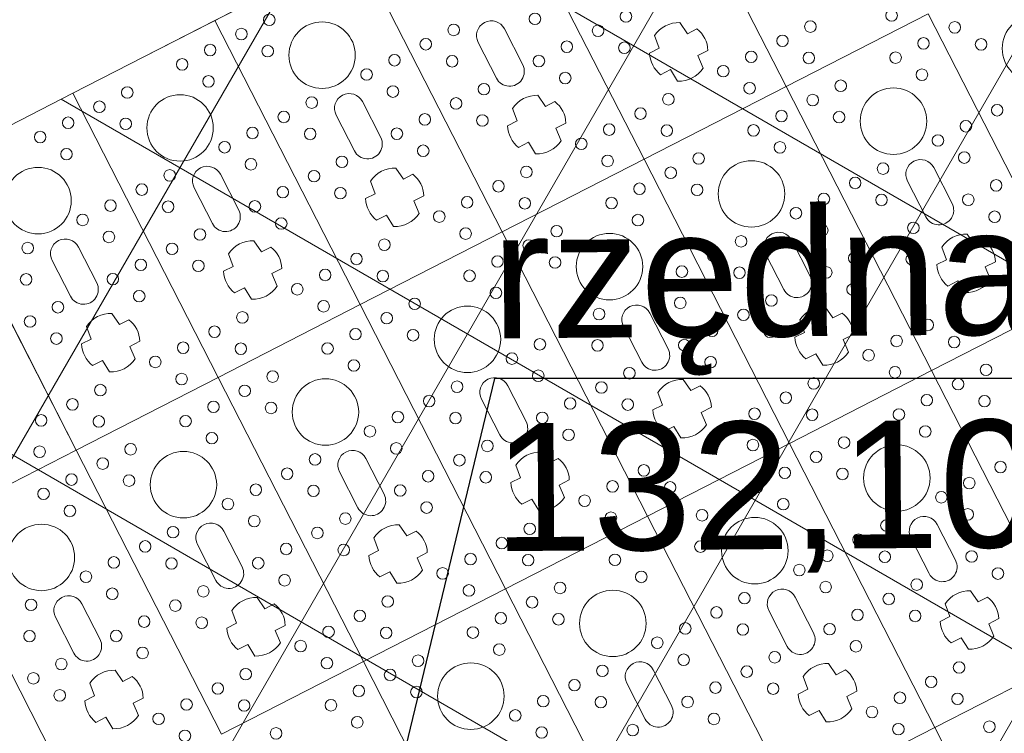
# Model space of a CAD drawing. Header units: metres. Extents: x 7472034 to 8440138, y 5890133 to 5961460.
# Tile 56 of 103: x 8439528.04 to 8439531.74, y 5890376.24 to 5890378.92. Entities that reach past the tile are written whole.
import ezdxf
from ezdxf import colors
from ezdxf.entities.mleader import LeaderData, LeaderLine
from ezdxf.math import Vec2, Vec3

# ---------------------------------------------------------------- set-up
doc = ezdxf.new("R2010")
doc.units = ezdxf.units.M
doc.header["$MEASUREMENT"] = 0
for name, pattern in [('$0$L218_500', [1, 0.5, -0.5]), ('ACAD_ISO03W100', [30, 12, -18]), ('CENTER', [2, 1.25, -0.25, 0.25, -0.25])]:
    doc.linetypes.add(name, pattern=pattern)
doc.layers.get('0').update_dxf_attribs({"linetype": 'CONTINUOUS', "lineweight": 5})
for name, color, linetype, lineweight in [('### rzędne', 172, 'CONTINUOUS', 5), ('___DR.warstwice', 7, 'CONTINUOUS', 5), ('_IS.BLOK.KD.doziemne', 7, 'CONTINUOUS', 5), ('_IS.TCH.V.skrzynki.0', 101, 'CONTINUOUS', 20), ('_IS.TCH.V.skrzynki.1', 97, 'CONTINUOUS', 20), ('_IS.TCH.V.skrzynki.2', 93, 'CONTINUOUS', 20)]:
    doc.layers.add(name, color=color, linetype=linetype, lineweight=lineweight)
doc.layers.add('_IS.A.śmieci', color=21, linetype='CONTINUOUS', lineweight=30, plot=False)
doc.styles.add('ARIAL', font='arial.ttf')
doc.styles.add('RS', font='Romans.shx', dxfattribs={"width": 0.7})

# ---------------------------------------------------------------- blocks, each defined once
blk = doc.blocks.new('*U25')
at = {"lineweight": 5}
for p, q in [((1200, 16199.40002381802), (1200, 15599.39999997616)), ((2400.000047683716, 16199.40002381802), (1200, 16199.40002381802)), ((1200, 16199.39999997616), (2400.000047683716, 16199.39999997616)), ((1200.000047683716, 15599.39999997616), (1200.000047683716, 16199.40002381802)), ((2400, 16199.40002381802), (2400, 15599.39999997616)), ((2400.000047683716, 15599.39999997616), (2400.000047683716, 16199.40002381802)), ((2054.200035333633, 15999.41180765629), (2054.200035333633, 15959.27779868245)), ((2145.251703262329, 15957.3414337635), (2145.251703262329, 15999.66109861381)), ((1875.600023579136, 15954.90001261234), (1724.400023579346, 15954.90001189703)), ((2054.200035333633, 15959.27779868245), (2003.997000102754, 15953.0974925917)), ((2195.871898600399, 15953.33129808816), (2145.251703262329, 15957.3414337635)), ((1724.400023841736, 15843.90001189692), (1875.600023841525, 15843.90001189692)), ((2003.997000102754, 15845.70253120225), (2054.200035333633, 15839.52222511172)), ((2054.200035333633, 15839.52222511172), (2054.200035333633, 15799.38821613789)), ((2145.251703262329, 15841.45859003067), (2195.871898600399, 15845.46872570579)), ((2145.251703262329, 15799.13892518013), (2145.251703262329, 15841.45859003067)), ((1200.000047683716, 15599.40002381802), (0, 15599.40002381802)), ((0, 15599.39999997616), (1200.000047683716, 15599.39999997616)), ((1200, 15599.40002381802), (1200, 14999.39999997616)), ((2400.000047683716, 15599.40002381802), (1200, 15599.40002381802)), ((1200, 15599.39999997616), (2400.000047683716, 15599.39999997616)), ((1200.000047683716, 14999.39999997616), (1200.000047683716, 15599.40002381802)), ((2400, 15599.40002381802), (2400, 14999.39999997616)), ((3600.000047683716, 15599.40002381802), (2400, 15599.40002381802)), ((2400, 15599.39999997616), (3600.000047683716, 15599.39999997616)), ((2400.000047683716, 14999.39999997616), (2400.000047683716, 15599.40002381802)), ((3600, 15599.40002381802), (3600, 14999.39999997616)), ((3600.000047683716, 14999.39999997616), (3600.000047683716, 15599.40002381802)), ((854.2000353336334, 15399.41180765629), (854.2000353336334, 15359.27779868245)), ((945.2517032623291, 15357.3414337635), (945.2517032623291, 15399.66109861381)), ((2054.200035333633, 15399.41180765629), (2054.200035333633, 15359.27779868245)), ((2145.251703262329, 15357.3414337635), (2145.251703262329, 15399.66109861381)), ((3254.200035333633, 15399.41180765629), (3254.200035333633, 15359.27779868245)), ((3345.251703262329, 15357.3414337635), (3345.251703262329, 15399.66109861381)), ((854.2000353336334, 15359.27779868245), (803.9970001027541, 15353.0974925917)), ((995.8718986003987, 15353.33129808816), (945.2517032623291, 15357.3414337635)), ((1875.600023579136, 15354.90001261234), (1724.400023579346, 15354.90001189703)), ((2054.200035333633, 15359.27779868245), (2003.997000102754, 15353.0974925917)), ((2195.871898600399, 15353.33129808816), (2145.251703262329, 15357.3414337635)), ((3075.600023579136, 15354.90001261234), (2924.400023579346, 15354.90001189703)), ((3254.200035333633, 15359.27779868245), (3203.997000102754, 15353.0974925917)), ((3395.871898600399, 15353.33129808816), (3345.251703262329, 15357.3414337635)), ((803.9970001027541, 15245.70253120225), (854.2000353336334, 15239.52222511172)), ((854.2000353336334, 15239.52222511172), (854.2000353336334, 15199.38821613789)), ((945.2517032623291, 15241.45859003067), (995.8718986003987, 15245.46872570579)), ((945.2517032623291, 15199.13892518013), (945.2517032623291, 15241.45859003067)), ((1724.400023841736, 15243.90001189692), (1875.600023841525, 15243.90001189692)), ((2003.997000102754, 15245.70253120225), (2054.200035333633, 15239.52222511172)), ((2054.200035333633, 15239.52222511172), (2054.200035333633, 15199.38821613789)), ((2145.251703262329, 15241.45859003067), (2195.871898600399, 15245.46872570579)), ((2145.251703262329, 15199.13892518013), (2145.251703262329, 15241.45859003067)), ((2924.400023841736, 15243.90001189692), (3075.600023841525, 15243.90001189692)), ((3203.997000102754, 15245.70253120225), (3254.200035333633, 15239.52222511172)), ((3254.200035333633, 15239.52222511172), (3254.200035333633, 15199.38821613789)), ((3345.251703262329, 15241.45859003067), (3395.871898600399, 15245.46872570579)), ((3345.251703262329, 15199.13892518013), (3345.251703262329, 15241.45859003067)), ((1200.000047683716, 14999.40002381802), (0, 14999.40002381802)), ((0, 14999.39999997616), (1200.000047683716, 14999.39999997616)), ((1200, 14999.40002381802), (1200, 14399.39999997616)), ((2400.000047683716, 14999.40002381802), (1200, 14999.40002381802)), ((1200, 14999.39999997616), (2400.000047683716, 14999.39999997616)), ((1200.000047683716, 14399.39999997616), (1200.000047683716, 14999.40002381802)), ((2400, 14999.40002381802), (2400, 14399.39999997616)), ((3600.000047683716, 14999.40002381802), (2400, 14999.40002381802)), ((2400, 14999.39999997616), (3600.000047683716, 14999.39999997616)), ((2400.000047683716, 14399.39999997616), (2400.000047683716, 14999.40002381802)), ((3600, 14999.40002381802), (3600, 14399.39999997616)), ((4800.000047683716, 14999.40002381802), (3600, 14999.40002381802)), ((3600, 14999.39999997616), (4800.000047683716, 14999.39999997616)), ((3600.000047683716, 14399.39999997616), (3600.000047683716, 14999.40002381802)), ((854.2000353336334, 14799.41180765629), (854.2000353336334, 14759.27779868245)), ((945.2517032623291, 14757.3414337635), (945.2517032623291, 14799.66109861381)), ((2054.200035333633, 14799.41180765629), (2054.200035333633, 14759.27779868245)), ((2145.251703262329, 14757.3414337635), (2145.251703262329, 14799.66109861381)), ((3254.200035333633, 14799.41180765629), (3254.200035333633, 14759.27779868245)), ((3345.251703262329, 14757.3414337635), (3345.251703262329, 14799.66109861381)), ((675.6000235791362, 14754.90001261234), (524.4000235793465, 14754.90001189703)), ((854.2000353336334, 14759.27779868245), (803.9970001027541, 14753.0974925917)), ((995.8718986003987, 14753.33129808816), (945.2517032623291, 14757.3414337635)), ((1875.600023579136, 14754.90001261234), (1724.400023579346, 14754.90001189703)), ((2054.200035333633, 14759.27779868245), (2003.997000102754, 14753.0974925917)), ((2195.871898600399, 14753.33129808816), (2145.251703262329, 14757.3414337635)), ((3075.600023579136, 14754.90001261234), (2924.400023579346, 14754.90001189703)), ((3254.200035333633, 14759.27779868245), (3203.997000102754, 14753.0974925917)), ((3395.871898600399, 14753.33129808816), (3345.251703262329, 14757.3414337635)), ((524.4000238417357, 14643.90001189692), (675.6000238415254, 14643.90001189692)), ((803.9970001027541, 14645.70253120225), (854.2000353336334, 14639.52222511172)), ((854.2000353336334, 14639.52222511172), (854.2000353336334, 14599.38821613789)), ((945.2517032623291, 14641.45859003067), (995.8718986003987, 14645.46872570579)), ((945.2517032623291, 14599.13892518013), (945.2517032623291, 14641.45859003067)), ((1724.400023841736, 14643.90001189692), (1875.600023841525, 14643.90001189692)), ((2003.997000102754, 14645.70253120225), (2054.200035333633, 14639.52222511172)), ((2054.200035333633, 14639.52222511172), (2054.200035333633, 14599.38821613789)), ((2145.251703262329, 14641.45859003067), (2195.871898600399, 14645.46872570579)), ((2145.251703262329, 14599.13892518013), (2145.251703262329, 14641.45859003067)), ((2924.400023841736, 14643.90001189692), (3075.600023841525, 14643.90001189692)), ((3203.997000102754, 14645.70253120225), (3254.200035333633, 14639.52222511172)), ((3254.200035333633, 14639.52222511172), (3254.200035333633, 14599.38821613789)), ((3345.251703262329, 14641.45859003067), (3395.871898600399, 14645.46872570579)), ((3345.251703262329, 14599.13892518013), (3345.251703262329, 14641.45859003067)), ((0, 14399.40002381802), (0, 13799.39999997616)), ((1200.000047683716, 14399.40002381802), (0, 14399.40002381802)), ((0, 14399.39999997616), (1200.000047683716, 14399.39999997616)), ((1200, 14399.40002381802), (1200, 13799.39999997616)), ((2400.000047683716, 14399.40002381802), (1200, 14399.40002381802)), ((1200, 14399.39999997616), (2400.000047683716, 14399.39999997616)), ((1200.000047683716, 13799.39999997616), (1200.000047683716, 14399.40002381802)), ((2400, 14399.40002381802), (2400, 13799.39999997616)), ((3600.000047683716, 14399.40002381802), (2400, 14399.40002381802)), ((2400, 14399.39999997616), (3600.000047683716, 14399.39999997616)), ((2400.000047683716, 13799.39999997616), (2400.000047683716, 14399.40002381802)), ((854.2000353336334, 14199.41180765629), (854.2000353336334, 14159.27779868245)), ((945.2517032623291, 14157.3414337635), (945.2517032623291, 14199.66109861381)), ((2054.200035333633, 14199.41180765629), (2054.200035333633, 14159.27779868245)), ((2145.251703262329, 14157.3414337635), (2145.251703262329, 14199.66109861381)), ((675.6000235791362, 14154.90001261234), (524.4000235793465, 14154.90001189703)), ((854.2000353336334, 14159.27779868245), (803.9970001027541, 14153.0974925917)), ((995.8718986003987, 14153.33129808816), (945.2517032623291, 14157.3414337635)), ((1875.600023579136, 14154.90001261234), (1724.400023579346, 14154.90001189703)), ((2054.200035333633, 14159.27779868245), (2003.997000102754, 14153.0974925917)), ((2195.871898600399, 14153.33129808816), (2145.251703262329, 14157.3414337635)), ((3075.600023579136, 14154.90001261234), (2924.400023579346, 14154.90001189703)), ((524.4000238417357, 14043.90001189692), (675.6000238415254, 14043.90001189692)), ((803.9970001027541, 14045.70253120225), (854.2000353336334, 14039.52222511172)), ((854.2000353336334, 14039.52222511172), (854.2000353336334, 13999.38821613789)), ((945.2517032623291, 14041.45859003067), (995.8718986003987, 14045.46872570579)), ((945.2517032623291, 13999.13892518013), (945.2517032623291, 14041.45859003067)), ((1724.400023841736, 14043.90001189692), (1875.600023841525, 14043.90001189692)), ((2003.997000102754, 14045.70253120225), (2054.200035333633, 14039.52222511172)), ((2054.200035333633, 14039.52222511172), (2054.200035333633, 13999.38821613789)), ((2145.251703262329, 14041.45859003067), (2195.871898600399, 14045.46872570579)), ((2145.251703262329, 13999.13892518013), (2145.251703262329, 14041.45859003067)), ((2924.400023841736, 14043.90001189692), (3075.600023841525, 14043.90001189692)), ((0, 13799.40002381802), (0, 13199.39999997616)), ((1200.000047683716, 13799.40002381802), (0, 13799.40002381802)), ((0, 13799.39999997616), (1200.000047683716, 13799.39999997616)), ((1200, 13799.40002381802), (1200, 13199.39999997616)), ((2400.000047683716, 13799.40002381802), (1200, 13799.40002381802)), ((1200, 13799.39999997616), (2400.000047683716, 13799.39999997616)), ((1200.000047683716, 13199.39999997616), (1200.000047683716, 13799.40002381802)), ((2400, 13799.40002381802), (2400, 13199.39999997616)), ((3600.000047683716, 13799.40002381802), (2400, 13799.40002381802)), ((2400, 13799.39999997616), (3600.000047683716, 13799.39999997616)), ((2400.000047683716, 13199.39999997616), (2400.000047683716, 13799.40002381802)), ((854.2000353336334, 13599.41180765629), (854.2000353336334, 13559.27779868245)), ((945.2517032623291, 13557.3414337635), (945.2517032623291, 13599.66109861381)), ((2054.200035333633, 13599.41180765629), (2054.200035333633, 13559.27779868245)), ((2145.251703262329, 13557.3414337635), (2145.251703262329, 13599.66109861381)), ((675.6000235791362, 13554.90001261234), (524.4000235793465, 13554.90001189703)), ((854.2000353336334, 13559.27779868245), (803.9970001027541, 13553.0974925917)), ((995.8718986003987, 13553.33129808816), (945.2517032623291, 13557.3414337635)), ((1875.600023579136, 13554.90001261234), (1724.400023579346, 13554.90001189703)), ((2054.200035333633, 13559.27779868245), (2003.997000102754, 13553.0974925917)), ((2195.871898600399, 13553.33129808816), (2145.251703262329, 13557.3414337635)), ((524.4000238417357, 13443.90001189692), (675.6000238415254, 13443.90001189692)), ((803.9970001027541, 13445.70253120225), (854.2000353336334, 13439.52222511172)), ((945.2517032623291, 13441.45859003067), (995.8718986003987, 13445.46872570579)), ((1724.400023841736, 13443.90001189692), (1875.600023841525, 13443.90001189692)), ((2003.997000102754, 13445.70253120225), (2054.200035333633, 13439.52222511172)), ((2145.251703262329, 13441.45859003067), (2195.871898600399, 13445.46872570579)), ((854.2000353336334, 13439.52222511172), (854.2000353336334, 13399.38821613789)), ((945.2517032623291, 13399.13892518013), (945.2517032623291, 13441.45859003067)), ((2054.200035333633, 13439.52222511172), (2054.200035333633, 13399.38821613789)), ((2145.251703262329, 13399.13892518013), (2145.251703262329, 13441.45859003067)), ((0, 13199.40002381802), (0, 12599.39999997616)), ((1200.000047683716, 13199.40002381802), (0, 13199.40002381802)), ((0, 13199.39999997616), (1200.000047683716, 13199.39999997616)), ((1200, 13199.40002381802), (1200, 12599.39999997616)), ((2400.000047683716, 13199.40002381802), (1200, 13199.40002381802)), ((1200, 13199.39999997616), (2400.000047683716, 13199.39999997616)), ((1200.000047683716, 12599.39999997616), (1200.000047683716, 13199.40002381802)), ((2400, 13199.40002381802), (2400, 12599.39999997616)), ((3600.000047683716, 13199.40002381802), (2400, 13199.40002381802)), ((2400, 13199.39999997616), (3600.000047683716, 13199.39999997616)), ((2400.000047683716, 12599.39999997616), (2400.000047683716, 13199.40002381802)), ((854.2000353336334, 12999.41180765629), (854.2000353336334, 12959.27779868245)), ((945.2517032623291, 12957.3414337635), (945.2517032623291, 12999.66109861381)), ((2054.200035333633, 12999.41180765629), (2054.200035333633, 12959.27779868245)), ((2145.251703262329, 12957.3414337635), (2145.251703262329, 12999.66109861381)), ((675.6000235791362, 12954.90001261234), (524.4000235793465, 12954.90001189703)), ((854.2000353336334, 12959.27779868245), (803.9970001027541, 12953.0974925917)), ((995.8718986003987, 12953.33129808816), (945.2517032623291, 12957.3414337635)), ((1875.600023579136, 12954.90001261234), (1724.400023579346, 12954.90001189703)), ((2054.200035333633, 12959.27779868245), (2003.997000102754, 12953.0974925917)), ((2195.871898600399, 12953.33129808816), (2145.251703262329, 12957.3414337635)), ((524.4000238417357, 12843.90001189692), (675.6000238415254, 12843.90001189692)), ((803.9970001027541, 12845.70253120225), (854.2000353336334, 12839.52222511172)), ((854.2000353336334, 12839.52222511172), (854.2000353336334, 12799.38821613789)), ((945.2517032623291, 12841.45859003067), (995.8718986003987, 12845.46872570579)), ((945.2517032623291, 12799.13892518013), (945.2517032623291, 12841.45859003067)), ((1724.400023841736, 12843.90001189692), (1875.600023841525, 12843.90001189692)), ((2003.997000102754, 12845.70253120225), (2054.200035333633, 12839.52222511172)), ((2054.200035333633, 12839.52222511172), (2054.200035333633, 12799.38821613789)), ((2145.251703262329, 12841.45859003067), (2195.871898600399, 12845.46872570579)), ((2145.251703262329, 12799.13892518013), (2145.251703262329, 12841.45859003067)), ((1200.000047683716, 12599.40002381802), (0, 12599.40002381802)), ((0, 12599.39999997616), (1200.000047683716, 12599.39999997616)), ((1200, 12599.40002381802), (1200, 11999.39999997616)), ((2400.000047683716, 12599.40002381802), (1200, 12599.40002381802)), ((1200, 12599.39999997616), (2400.000047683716, 12599.39999997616)), ((1200.000047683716, 11999.39999997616), (1200.000047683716, 12599.40002381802)), ((2054.200035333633, 12399.41180765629), (2054.200035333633, 12359.27779868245)), ((2145.251703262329, 12357.3414337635), (2145.251703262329, 12399.66109861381)), ((1875.600023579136, 12354.90001261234), (1724.400023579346, 12354.90001189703)), ((2054.200035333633, 12359.27779868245), (2003.997000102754, 12353.0974925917)), ((2195.871898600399, 12353.33129808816), (2145.251703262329, 12357.3414337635)), ((1724.400023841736, 12243.90001189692), (1875.600023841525, 12243.90001189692)), ((2003.997000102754, 12245.70253120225), (2054.200035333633, 12239.52222511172)), ((2054.200035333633, 12239.52222511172), (2054.200035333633, 12199.38821613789)), ((2145.251703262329, 12241.45859003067), (2195.871898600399, 12245.46872570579)), ((2145.251703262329, 12199.13892518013), (2145.251703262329, 12241.45859003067)), ((2400.000047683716, 11999.40002381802), (1200, 11999.40002381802)), ((1200, 11999.39999997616), (2400.000047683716, 11999.39999997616))]:
    blk.add_line(p, q, dxfattribs=at)
for centre, radius in [((1500.000023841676, 16499.40001189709), 125), ((1393.127355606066, 16324.40001189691), 21.73927789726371), ((1290.936357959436, 16265.40001189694), 21.73927789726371), ((1640.936357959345, 16265.40001189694), 21.73927789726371), ((1290.936357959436, 16133.40001189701), 21.7392778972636), ((1640.936357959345, 16133.40001189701), 21.7392778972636), ((1890.936357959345, 16133.40001189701), 21.73927789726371), ((1143.127355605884, 16074.40001189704), 21.7392778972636), ((1393.127355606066, 16074.40001189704), 21.73927789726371), ((1743.127355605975, 16074.40001189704), 21.7392778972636), ((1993.127355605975, 16074.40001189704), 21.7392778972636), ((1290.936357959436, 16015.40001189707), 21.73927789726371), ((1640.936357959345, 16015.40001189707), 21.73927789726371), ((1890.936357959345, 16015.40001189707), 21.7392778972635), ((1500.000023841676, 15899.40001189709), 125), ((1040.936357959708, 15783.4000118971), 21.7392778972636), ((1290.936357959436, 15783.4000118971), 21.73927789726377), ((1640.936357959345, 15783.4000118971), 21.73927789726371), ((1890.936357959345, 15783.4000118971), 21.73927789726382), ((2240.936357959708, 15783.4000118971), 21.7392778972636), ((2490.936357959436, 15783.4000118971), 21.73927789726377), ((1143.127355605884, 15724.40001189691), 21.7392778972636), ((1393.127355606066, 15724.40001189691), 21.73927789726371), ((1743.127355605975, 15724.40001189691), 21.7392778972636), ((1993.127355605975, 15724.40001189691), 21.7392778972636), ((2343.127355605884, 15724.40001189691), 21.7392778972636), ((2593.127355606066, 15724.40001189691), 21.73927789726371), ((1040.936357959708, 15665.40001189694), 21.7392778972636), ((1290.936357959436, 15665.40001189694), 21.73927789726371), ((1640.936357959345, 15665.40001189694), 21.73927789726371), ((1890.936357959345, 15665.40001189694), 21.73927789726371), ((2240.936357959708, 15665.40001189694), 21.7392778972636), ((2490.936357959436, 15665.40001189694), 21.73927789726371), ((2840.936357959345, 15665.40001189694), 21.73927789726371), ((1040.936357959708, 15533.40001189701), 21.7392778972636), ((1290.936357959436, 15533.40001189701), 21.7392778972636), ((1640.936357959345, 15533.40001189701), 21.7392778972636), ((1890.936357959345, 15533.40001189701), 21.73927789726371), ((2240.936357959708, 15533.40001189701), 21.7392778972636), ((2490.936357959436, 15533.40001189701), 21.7392778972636), ((2840.936357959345, 15533.40001189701), 21.7392778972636), ((3090.936357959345, 15533.40001189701), 21.73927789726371), ((1143.127355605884, 15474.40001189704), 21.7392778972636), ((1393.127355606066, 15474.40001189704), 21.73927789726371), ((1743.127355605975, 15474.40001189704), 21.7392778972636), ((1993.127355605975, 15474.40001189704), 21.7392778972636), ((2343.127355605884, 15474.40001189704), 21.7392778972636), ((2593.127355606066, 15474.40001189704), 21.73927789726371), ((2943.127355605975, 15474.40001189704), 21.7392778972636), ((3193.127355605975, 15474.40001189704), 21.7392778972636), ((1040.936357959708, 15415.40001189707), 21.7392778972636), ((1290.936357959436, 15415.40001189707), 21.73927789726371), ((1500.000023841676, 15299.40001189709), 125), ((1640.936357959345, 15415.40001189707), 21.73927789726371), ((1890.936357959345, 15415.40001189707), 21.7392778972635), ((2240.936357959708, 15415.40001189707), 21.7392778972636), ((2490.936357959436, 15415.40001189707), 21.73927789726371), ((2700.000023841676, 15299.40001189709), 125), ((2840.936357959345, 15415.40001189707), 21.73927789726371), ((3090.936357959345, 15415.40001189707), 21.7392778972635), ((690.9363579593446, 15183.4000118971), 21.73927789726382), ((1040.936357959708, 15183.4000118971), 21.7392778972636), ((1290.936357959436, 15183.4000118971), 21.73927789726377), ((1640.936357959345, 15183.4000118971), 21.73927789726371), ((1890.936357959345, 15183.4000118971), 21.73927789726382), ((2240.936357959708, 15183.4000118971), 21.7392778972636), ((2490.936357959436, 15183.4000118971), 21.73927789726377), ((2840.936357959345, 15183.4000118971), 21.73927789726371), ((3090.936357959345, 15183.4000118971), 21.73927789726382), ((3440.936357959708, 15183.4000118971), 21.7392778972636), ((3690.936357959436, 15183.4000118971), 21.73927789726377), ((793.127355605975, 15124.40001189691), 21.7392778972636), ((1143.127355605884, 15124.40001189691), 21.7392778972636), ((1393.127355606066, 15124.40001189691), 21.73927789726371), ((1743.127355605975, 15124.40001189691), 21.7392778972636), ((1993.127355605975, 15124.40001189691), 21.7392778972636), ((2343.127355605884, 15124.40001189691), 21.7392778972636), ((2593.127355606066, 15124.40001189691), 21.73927789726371), ((2943.127355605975, 15124.40001189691), 21.7392778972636), ((3193.127355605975, 15124.40001189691), 21.7392778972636), ((3543.127355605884, 15124.40001189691), 21.7392778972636), ((690.9363579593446, 15065.40001189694), 21.73927789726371), ((1040.936357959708, 15065.40001189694), 21.7392778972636), ((1290.936357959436, 15065.40001189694), 21.73927789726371), ((1640.936357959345, 15065.40001189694), 21.73927789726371), ((1890.936357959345, 15065.40001189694), 21.73927789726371), ((2240.936357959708, 15065.40001189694), 21.7392778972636), ((2490.936357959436, 15065.40001189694), 21.73927789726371), ((2840.936357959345, 15065.40001189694), 21.73927789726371), ((3090.936357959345, 15065.40001189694), 21.73927789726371), ((3440.936357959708, 15065.40001189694), 21.7392778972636), ((690.9363579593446, 14933.40001189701), 21.73927789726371), ((1040.936357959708, 14933.40001189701), 21.7392778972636), ((1290.936357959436, 14933.40001189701), 21.7392778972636), ((1640.936357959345, 14933.40001189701), 21.7392778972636), ((1890.936357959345, 14933.40001189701), 21.73927789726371), ((2240.936357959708, 14933.40001189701), 21.7392778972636), ((2490.936357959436, 14933.40001189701), 21.7392778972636), ((2840.936357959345, 14933.40001189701), 21.7392778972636), ((3090.936357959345, 14933.40001189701), 21.73927789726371), ((3440.936357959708, 14933.40001189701), 21.7392778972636), ((543.127355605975, 14874.40001189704), 21.7392778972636), ((793.127355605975, 14874.40001189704), 21.7392778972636), ((1143.127355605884, 14874.40001189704), 21.7392778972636), ((1393.127355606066, 14874.40001189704), 21.73927789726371), ((1743.127355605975, 14874.40001189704), 21.7392778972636), ((1993.127355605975, 14874.40001189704), 21.7392778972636), ((2343.127355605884, 14874.40001189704), 21.7392778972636), ((2593.127355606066, 14874.40001189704), 21.73927789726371), ((2943.127355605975, 14874.40001189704), 21.7392778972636), ((3193.127355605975, 14874.40001189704), 21.7392778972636), ((3543.127355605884, 14874.40001189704), 21.7392778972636), ((690.9363579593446, 14815.40001189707), 21.7392778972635), ((1040.936357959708, 14815.40001189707), 21.7392778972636), ((1290.936357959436, 14815.40001189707), 21.73927789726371), ((1500.000023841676, 14699.40001189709), 125), ((1640.936357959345, 14815.40001189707), 21.73927789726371), ((1890.936357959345, 14815.40001189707), 21.7392778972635), ((2240.936357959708, 14815.40001189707), 21.7392778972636), ((2490.936357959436, 14815.40001189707), 21.73927789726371), ((2700.000023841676, 14699.40001189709), 125), ((2840.936357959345, 14815.40001189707), 21.73927789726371), ((3090.936357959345, 14815.40001189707), 21.7392778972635), ((3440.936357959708, 14815.40001189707), 21.7392778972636), ((440.9363579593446, 14583.4000118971), 21.73927789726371), ((690.9363579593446, 14583.4000118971), 21.73927789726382), ((1040.936357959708, 14583.4000118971), 21.7392778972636), ((1290.936357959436, 14583.4000118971), 21.73927789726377), ((1640.936357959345, 14583.4000118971), 21.73927789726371), ((1890.936357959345, 14583.4000118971), 21.73927789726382), ((2240.936357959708, 14583.4000118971), 21.7392778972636), ((2490.936357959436, 14583.4000118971), 21.73927789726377), ((2840.936357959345, 14583.4000118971), 21.73927789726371), ((3090.936357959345, 14583.4000118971), 21.73927789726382), ((543.127355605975, 14524.40001189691), 21.7392778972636), ((793.127355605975, 14524.40001189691), 21.7392778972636), ((1143.127355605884, 14524.40001189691), 21.7392778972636), ((1393.127355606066, 14524.40001189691), 21.73927789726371), ((1743.127355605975, 14524.40001189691), 21.7392778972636), ((1993.127355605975, 14524.40001189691), 21.7392778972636), ((2343.127355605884, 14524.40001189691), 21.7392778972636), ((2593.127355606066, 14524.40001189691), 21.73927789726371), ((2943.127355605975, 14524.40001189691), 21.7392778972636), ((3193.127355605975, 14524.40001189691), 21.7392778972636), ((440.9363579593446, 14465.40001189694), 21.73927789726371), ((690.9363579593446, 14465.40001189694), 21.73927789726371), ((1040.936357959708, 14465.40001189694), 21.7392778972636), ((1290.936357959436, 14465.40001189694), 21.73927789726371), ((1640.936357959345, 14465.40001189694), 21.73927789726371), ((1890.936357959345, 14465.40001189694), 21.73927789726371), ((2240.936357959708, 14465.40001189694), 21.7392778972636), ((2490.936357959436, 14465.40001189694), 21.73927789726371), ((2840.936357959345, 14465.40001189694), 21.73927789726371), ((3090.936357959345, 14465.40001189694), 21.73927789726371), ((440.9363579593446, 14333.40001189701), 21.7392778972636), ((690.9363579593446, 14333.40001189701), 21.73927789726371), ((1040.936357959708, 14333.40001189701), 21.7392778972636), ((1290.936357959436, 14333.40001189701), 21.7392778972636), ((1640.936357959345, 14333.40001189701), 21.7392778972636), ((1890.936357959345, 14333.40001189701), 21.73927789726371), ((2240.936357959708, 14333.40001189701), 21.7392778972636), ((2490.936357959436, 14333.40001189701), 21.7392778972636), ((2840.936357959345, 14333.40001189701), 21.7392778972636), ((3090.936357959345, 14333.40001189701), 21.73927789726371), ((543.127355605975, 14274.40001189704), 21.7392778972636), ((793.127355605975, 14274.40001189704), 21.7392778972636), ((1143.127355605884, 14274.40001189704), 21.7392778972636), ((1393.127355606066, 14274.40001189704), 21.73927789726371), ((1743.127355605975, 14274.40001189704), 21.7392778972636), ((1993.127355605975, 14274.40001189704), 21.7392778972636), ((2343.127355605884, 14274.40001189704), 21.7392778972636), ((2593.127355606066, 14274.40001189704), 21.73927789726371), ((2943.127355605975, 14274.40001189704), 21.7392778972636), ((3193.127355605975, 14274.40001189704), 21.7392778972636), ((300.000023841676, 14099.40001189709), 125), ((440.9363579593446, 14215.40001189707), 21.73927789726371), ((690.9363579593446, 14215.40001189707), 21.7392778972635), ((1040.936357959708, 14215.40001189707), 21.7392778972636), ((1290.936357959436, 14215.40001189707), 21.73927789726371), ((1500.000023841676, 14099.40001189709), 125), ((1640.936357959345, 14215.40001189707), 21.73927789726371), ((1890.936357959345, 14215.40001189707), 21.7392778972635), ((2240.936357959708, 14215.40001189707), 21.7392778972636), ((2490.936357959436, 14215.40001189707), 21.73927789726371), ((2700.000023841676, 14099.40001189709), 125), ((2840.936357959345, 14215.40001189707), 21.73927789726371), ((3090.936357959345, 14215.40001189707), 21.7392778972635), ((90.93635795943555, 13983.4000118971), 21.73927789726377), ((440.9363579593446, 13983.4000118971), 21.73927789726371), ((690.9363579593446, 13983.4000118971), 21.73927789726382), ((1040.936357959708, 13983.4000118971), 21.7392778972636), ((1290.936357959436, 13983.4000118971), 21.73927789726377), ((1640.936357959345, 13983.4000118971), 21.73927789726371), ((1890.936357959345, 13983.4000118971), 21.73927789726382), ((2240.936357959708, 13983.4000118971), 21.7392778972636), ((2490.936357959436, 13983.4000118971), 21.73927789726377), ((2840.936357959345, 13983.4000118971), 21.73927789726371), ((3090.936357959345, 13983.4000118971), 21.73927789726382), ((193.127355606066, 13924.40001189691), 21.73927789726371), ((543.127355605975, 13924.40001189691), 21.7392778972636), ((793.127355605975, 13924.40001189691), 21.7392778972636), ((1143.127355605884, 13924.40001189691), 21.7392778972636), ((1393.127355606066, 13924.40001189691), 21.73927789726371), ((1743.127355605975, 13924.40001189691), 21.7392778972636), ((1993.127355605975, 13924.40001189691), 21.7392778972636), ((2343.127355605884, 13924.40001189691), 21.7392778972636), ((2593.127355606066, 13924.40001189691), 21.73927789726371), ((2943.127355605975, 13924.40001189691), 21.7392778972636), ((90.93635795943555, 13865.40001189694), 21.73927789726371), ((440.9363579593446, 13865.40001189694), 21.73927789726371), ((690.9363579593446, 13865.40001189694), 21.73927789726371), ((1040.936357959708, 13865.40001189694), 21.7392778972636), ((1290.936357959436, 13865.40001189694), 21.73927789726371), ((1640.936357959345, 13865.40001189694), 21.73927789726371), ((1890.936357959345, 13865.40001189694), 21.73927789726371), ((2240.936357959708, 13865.40001189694), 21.7392778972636), ((2490.936357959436, 13865.40001189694), 21.73927789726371), ((2840.936357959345, 13865.40001189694), 21.73927789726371), ((90.93635795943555, 13733.40001189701), 21.7392778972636), ((440.9363579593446, 13733.40001189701), 21.7392778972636), ((690.9363579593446, 13733.40001189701), 21.73927789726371), ((1040.936357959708, 13733.40001189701), 21.7392778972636), ((1290.936357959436, 13733.40001189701), 21.7392778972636), ((1640.936357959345, 13733.40001189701), 21.7392778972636), ((1890.936357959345, 13733.40001189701), 21.73927789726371), ((2240.936357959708, 13733.40001189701), 21.7392778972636), ((2490.936357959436, 13733.40001189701), 21.7392778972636), ((2840.936357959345, 13733.40001189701), 21.7392778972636), ((193.127355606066, 13674.40001189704), 21.73927789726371), ((543.127355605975, 13674.40001189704), 21.7392778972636), ((793.127355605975, 13674.40001189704), 21.7392778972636), ((1143.127355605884, 13674.40001189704), 21.7392778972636), ((1393.127355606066, 13674.40001189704), 21.73927789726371), ((1743.127355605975, 13674.40001189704), 21.7392778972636), ((1993.127355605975, 13674.40001189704), 21.7392778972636), ((2343.127355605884, 13674.40001189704), 21.7392778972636), ((2593.127355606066, 13674.40001189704), 21.73927789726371), ((2943.127355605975, 13674.40001189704), 21.7392778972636), ((90.93635795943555, 13615.40001189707), 21.73927789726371), ((440.9363579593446, 13615.40001189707), 21.73927789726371), ((690.9363579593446, 13615.40001189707), 21.7392778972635), ((1040.936357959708, 13615.40001189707), 21.7392778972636), ((1290.936357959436, 13615.40001189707), 21.73927789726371), ((1640.936357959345, 13615.40001189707), 21.73927789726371), ((1890.936357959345, 13615.40001189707), 21.7392778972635), ((2240.936357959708, 13615.40001189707), 21.7392778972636), ((2490.936357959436, 13615.40001189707), 21.73927789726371), ((2840.936357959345, 13615.40001189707), 21.73927789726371), ((300.000023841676, 13499.40001189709), 125), ((1500.000023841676, 13499.40001189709), 125), ((2700.000023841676, 13499.40001189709), 125), ((90.93635795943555, 13383.4000118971), 21.73927789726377), ((440.9363579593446, 13383.4000118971), 21.73927789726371), ((690.9363579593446, 13383.4000118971), 21.73927789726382), ((1040.936357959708, 13383.4000118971), 21.7392778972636), ((1290.936357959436, 13383.4000118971), 21.73927789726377), ((1640.936357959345, 13383.4000118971), 21.73927789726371), ((1890.936357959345, 13383.4000118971), 21.73927789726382), ((2240.936357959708, 13383.4000118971), 21.7392778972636), ((2490.936357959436, 13383.4000118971), 21.73927789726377), ((193.127355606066, 13324.40001189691), 21.73927789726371), ((543.127355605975, 13324.40001189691), 21.7392778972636), ((793.127355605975, 13324.40001189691), 21.7392778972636), ((1143.127355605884, 13324.40001189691), 21.7392778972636), ((1393.127355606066, 13324.40001189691), 21.73927789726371), ((1743.127355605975, 13324.40001189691), 21.7392778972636), ((1993.127355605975, 13324.40001189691), 21.7392778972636), ((2343.127355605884, 13324.40001189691), 21.7392778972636), ((2593.127355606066, 13324.40001189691), 21.73927789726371), ((90.93635795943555, 13265.40001189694), 21.73927789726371), ((440.9363579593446, 13265.40001189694), 21.73927789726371), ((690.9363579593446, 13265.40001189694), 21.73927789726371), ((1040.936357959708, 13265.40001189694), 21.7392778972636), ((1290.936357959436, 13265.40001189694), 21.73927789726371), ((1640.936357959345, 13265.40001189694), 21.73927789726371), ((1890.936357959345, 13265.40001189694), 21.73927789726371), ((2240.936357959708, 13265.40001189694), 21.7392778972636), ((2490.936357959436, 13265.40001189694), 21.73927789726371), ((90.93635795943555, 13133.40001189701), 21.7392778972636), ((440.9363579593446, 13133.40001189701), 21.7392778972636), ((690.9363579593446, 13133.40001189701), 21.73927789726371), ((1040.936357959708, 13133.40001189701), 21.7392778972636), ((1290.936357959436, 13133.40001189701), 21.7392778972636), ((1640.936357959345, 13133.40001189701), 21.7392778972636), ((1890.936357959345, 13133.40001189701), 21.73927789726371), ((2240.936357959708, 13133.40001189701), 21.7392778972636), ((2490.936357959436, 13133.40001189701), 21.7392778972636), ((193.127355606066, 13074.40001189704), 21.73927789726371), ((543.127355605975, 13074.40001189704), 21.7392778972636), ((793.127355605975, 13074.40001189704), 21.7392778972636), ((1143.127355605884, 13074.40001189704), 21.7392778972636), ((1393.127355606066, 13074.40001189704), 21.73927789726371), ((1743.127355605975, 13074.40001189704), 21.7392778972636), ((1993.127355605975, 13074.40001189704), 21.7392778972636), ((2343.127355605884, 13074.40001189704), 21.7392778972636), ((2593.127355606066, 13074.40001189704), 21.73927789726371), ((90.93635795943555, 13015.40001189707), 21.73927789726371), ((440.9363579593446, 13015.40001189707), 21.73927789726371), ((690.9363579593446, 13015.40001189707), 21.7392778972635), ((1040.936357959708, 13015.40001189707), 21.7392778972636), ((1290.936357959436, 13015.40001189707), 21.73927789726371), ((1640.936357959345, 13015.40001189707), 21.73927789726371), ((1890.936357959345, 13015.40001189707), 21.7392778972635), ((2240.936357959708, 13015.40001189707), 21.7392778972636), ((2490.936357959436, 13015.40001189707), 21.73927789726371), ((300.000023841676, 12899.40001189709), 125), ((1500.000023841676, 12899.40001189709), 125), ((440.9363579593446, 12783.4000118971), 21.73927789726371), ((690.9363579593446, 12783.4000118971), 21.73927789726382), ((1040.936357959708, 12783.4000118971), 21.7392778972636), ((1290.936357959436, 12783.4000118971), 21.73927789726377), ((1640.936357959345, 12783.4000118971), 21.73927789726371), ((1890.936357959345, 12783.4000118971), 21.73927789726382), ((2240.936357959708, 12783.4000118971), 21.7392778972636), ((2490.936357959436, 12783.4000118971), 21.73927789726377), ((543.127355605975, 12724.40001189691), 21.7392778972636), ((793.127355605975, 12724.40001189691), 21.7392778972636), ((1143.127355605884, 12724.40001189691), 21.7392778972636), ((1393.127355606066, 12724.40001189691), 21.73927789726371), ((1743.127355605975, 12724.40001189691), 21.7392778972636), ((1993.127355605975, 12724.40001189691), 21.7392778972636), ((2343.127355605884, 12724.40001189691), 21.7392778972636), ((690.9363579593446, 12665.40001189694), 21.73927789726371), ((1040.936357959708, 12665.40001189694), 21.7392778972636), ((1290.936357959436, 12665.40001189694), 21.73927789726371), ((1640.936357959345, 12665.40001189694), 21.73927789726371), ((1890.936357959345, 12665.40001189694), 21.73927789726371), ((2240.936357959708, 12665.40001189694), 21.7392778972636), ((1040.936357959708, 12533.40001189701), 21.7392778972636), ((1290.936357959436, 12533.40001189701), 21.7392778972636), ((1640.936357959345, 12533.40001189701), 21.7392778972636), ((1890.936357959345, 12533.40001189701), 21.73927789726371), ((2240.936357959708, 12533.40001189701), 21.7392778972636), ((1143.127355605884, 12474.40001189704), 21.7392778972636), ((1393.127355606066, 12474.40001189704), 21.73927789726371), ((1743.127355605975, 12474.40001189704), 21.7392778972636), ((1993.127355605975, 12474.40001189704), 21.7392778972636), ((2343.127355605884, 12474.40001189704), 21.7392778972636), ((1290.936357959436, 12415.40001189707), 21.73927789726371), ((1500.000023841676, 12299.40001189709), 125), ((1640.936357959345, 12415.40001189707), 21.73927789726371), ((1890.936357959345, 12415.40001189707), 21.7392778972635), ((2240.936357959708, 12415.40001189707), 21.7392778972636), ((1640.936357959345, 12183.4000118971), 21.73927789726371), ((1890.936357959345, 12183.4000118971), 21.73927789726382), ((1743.127355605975, 12124.40001189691), 21.7392778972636), ((1993.127355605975, 12124.40001189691), 21.7392778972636), ((1890.936357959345, 12065.40001189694), 21.73927789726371)]:
    blk.add_circle(centre, radius, dxfattribs=at)
for centre, radius, start, end in [((2100.000023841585, 15899.40001189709), 110, 65.70851514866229, 114.6052205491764), ((1724.400023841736, 15899.40001189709), 55.50000000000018, 90.00000026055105, 270), ((1875.600023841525, 15899.40001189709), 55.50000000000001, 270, 90.00000026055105), ((2100.000023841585, 15899.40001189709), 109.9999999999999, 150.7803558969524, 209.2196441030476), ((2100.000023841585, 15899.40001189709), 110.0000000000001, 330.640722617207, 29.35927738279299), ((2100.000023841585, 15899.40001189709), 110, 245.3947794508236, 294.2914848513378), ((900.0000238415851, 15299.40001189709), 110, 65.70851514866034, 114.605220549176), ((2100.000023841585, 15299.40001189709), 110, 65.70851514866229, 114.6052205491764), ((3300.000023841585, 15299.40001189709), 110, 65.70851514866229, 114.6052205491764), ((900.0000238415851, 15299.40001189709), 109.9999999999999, 150.7803558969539, 209.2196441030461), ((900.0000238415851, 15299.40001189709), 110.0000000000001, 330.640722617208, 29.359277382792), ((1724.400023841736, 15299.40001189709), 55.50000000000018, 90.00000026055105, 270), ((1875.600023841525, 15299.40001189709), 55.50000000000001, 270, 90.00000026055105), ((2100.000023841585, 15299.40001189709), 109.9999999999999, 150.7803558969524, 209.2196441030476), ((2100.000023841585, 15299.40001189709), 110.0000000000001, 330.640722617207, 29.35927738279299), ((2924.400023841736, 15299.40001189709), 55.50000000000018, 90.00000026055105, 270), ((3075.600023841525, 15299.40001189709), 55.50000000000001, 270, 90.00000026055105), ((3300.000023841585, 15299.40001189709), 109.9999999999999, 150.7803558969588, 209.2196441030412), ((3300.000023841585, 15299.40001189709), 110.0000000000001, 330.640722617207, 29.35927738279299), ((900.0000238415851, 15299.40001189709), 110, 245.394779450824, 294.2914848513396), ((2100.000023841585, 15299.40001189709), 110, 245.3947794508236, 294.2914848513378), ((3300.000023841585, 15299.40001189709), 110, 245.3947794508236, 294.2914848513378), ((900.0000238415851, 14699.40001189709), 110, 65.70851514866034, 114.605220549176), ((2100.000023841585, 14699.40001189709), 110, 65.70851514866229, 114.6052205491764), ((3300.000023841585, 14699.40001189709), 110, 65.70851514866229, 114.6052205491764), ((524.4000238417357, 14699.40001189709), 55.50000000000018, 90.00000026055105, 270), ((675.6000238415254, 14699.40001189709), 55.50000000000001, 270, 90.00000026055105), ((900.0000238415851, 14699.40001189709), 109.9999999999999, 150.7803558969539, 209.2196441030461), ((900.0000238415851, 14699.40001189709), 110.0000000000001, 330.640722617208, 29.359277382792), ((1724.400023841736, 14699.40001189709), 55.50000000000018, 90.00000026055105, 270), ((1875.600023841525, 14699.40001189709), 55.50000000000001, 270, 90.00000026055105), ((2100.000023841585, 14699.40001189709), 109.9999999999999, 150.7803558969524, 209.2196441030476), ((2100.000023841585, 14699.40001189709), 110.0000000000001, 330.640722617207, 29.35927738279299), ((2924.400023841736, 14699.40001189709), 55.50000000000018, 90.00000026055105, 270), ((3075.600023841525, 14699.40001189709), 55.50000000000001, 270, 90.00000026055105), ((3300.000023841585, 14699.40001189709), 109.9999999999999, 150.7803558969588, 209.2196441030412), ((3300.000023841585, 14699.40001189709), 110.0000000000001, 330.640722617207, 29.35927738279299), ((900.0000238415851, 14699.40001189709), 110, 245.394779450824, 294.2914848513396), ((2100.000023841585, 14699.40001189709), 110, 245.3947794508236, 294.2914848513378), ((3300.000023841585, 14699.40001189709), 110, 245.3947794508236, 294.2914848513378), ((900.0000238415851, 14099.40001189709), 110, 65.70851514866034, 114.605220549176), ((2100.000023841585, 14099.40001189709), 110, 65.70851514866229, 114.6052205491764), ((524.4000238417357, 14099.40001189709), 55.50000000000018, 90.00000026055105, 270), ((675.6000238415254, 14099.40001189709), 55.50000000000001, 270, 90.00000026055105), ((900.0000238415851, 14099.40001189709), 109.9999999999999, 150.7803558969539, 209.2196441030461), ((900.0000238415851, 14099.40001189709), 110.0000000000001, 330.640722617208, 29.359277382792), ((1724.400023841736, 14099.40001189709), 55.50000000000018, 90.00000026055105, 270), ((1875.600023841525, 14099.40001189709), 55.50000000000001, 270, 90.00000026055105), ((2100.000023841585, 14099.40001189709), 109.9999999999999, 150.7803558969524, 209.2196441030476), ((2100.000023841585, 14099.40001189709), 110.0000000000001, 330.640722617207, 29.35927738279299), ((2924.400023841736, 14099.40001189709), 55.50000000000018, 90.00000026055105, 270), ((3075.600023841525, 14099.40001189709), 55.50000000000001, 270, 90.00000026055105), ((900.0000238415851, 14099.40001189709), 110, 245.394779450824, 294.2914848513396), ((2100.000023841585, 14099.40001189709), 110, 245.3947794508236, 294.2914848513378), ((900.0000238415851, 13499.40001189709), 110, 65.70851514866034, 114.605220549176), ((2100.000023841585, 13499.40001189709), 110, 65.70851514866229, 114.6052205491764), ((524.4000238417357, 13499.40001189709), 55.50000000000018, 90.00000026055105, 270), ((675.6000238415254, 13499.40001189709), 55.50000000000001, 270, 90.00000026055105), ((1724.400023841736, 13499.40001189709), 55.50000000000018, 90.00000026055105, 270), ((1875.600023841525, 13499.40001189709), 55.50000000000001, 270, 90.00000026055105), ((900.0000238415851, 13499.40001189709), 109.9999999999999, 150.7803558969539, 209.2196441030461), ((900.0000238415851, 13499.40001189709), 110.0000000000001, 330.640722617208, 29.359277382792), ((2100.000023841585, 13499.40001189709), 109.9999999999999, 150.7803558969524, 209.2196441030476), ((2100.000023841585, 13499.40001189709), 110.0000000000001, 330.640722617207, 29.35927738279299), ((900.0000238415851, 13499.40001189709), 110, 245.394779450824, 294.2914848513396), ((2100.000023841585, 13499.40001189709), 110, 245.3947794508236, 294.2914848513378), ((900.0000238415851, 12899.40001189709), 110, 65.70851514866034, 114.605220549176), ((2100.000023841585, 12899.40001189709), 110, 65.70851514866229, 114.6052205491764), ((524.4000238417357, 12899.40001189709), 55.50000000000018, 90.00000026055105, 270), ((675.6000238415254, 12899.40001189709), 55.50000000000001, 270, 90.00000026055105), ((900.0000238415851, 12899.40001189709), 109.9999999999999, 150.7803558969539, 209.2196441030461), ((900.0000238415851, 12899.40001189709), 110.0000000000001, 330.640722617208, 29.359277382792), ((1724.400023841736, 12899.40001189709), 55.50000000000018, 90.00000026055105, 270), ((1875.600023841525, 12899.40001189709), 55.50000000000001, 270, 90.00000026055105), ((2100.000023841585, 12899.40001189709), 109.9999999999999, 150.7803558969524, 209.2196441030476), ((2100.000023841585, 12899.40001189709), 110.0000000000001, 330.640722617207, 29.35927738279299), ((900.0000238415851, 12899.40001189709), 110, 245.394779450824, 294.2914848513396), ((2100.000023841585, 12899.40001189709), 110, 245.3947794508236, 294.2914848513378), ((2100.000023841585, 12299.40001189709), 110, 65.70851514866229, 114.6052205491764), ((1724.400023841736, 12299.40001189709), 55.50000000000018, 90.00000026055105, 270), ((1875.600023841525, 12299.40001189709), 55.50000000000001, 270, 90.00000026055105), ((2100.000023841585, 12299.40001189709), 109.9999999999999, 150.7803558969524, 209.2196441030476), ((2100.000023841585, 12299.40001189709), 110.0000000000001, 330.640722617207, 29.35927738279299), ((2100.000023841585, 12299.40001189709), 110, 245.3947794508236, 294.2914848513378)]:
    blk.add_arc(centre, radius, start, end, dxfattribs=at)
blk = doc.blocks.new('JPII.KD_aktualizacja rzędnych_20.12.2024')
at = {"layer": '_IS.TCH.V.skrzynki.0', "lineweight": 13}
h = blk.add_hatch(dxfattribs=at)
h.set_pattern_fill('ANSI37', color=256, scale=10, angle=15)
h.set_pattern_definition([(59.99999999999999, (-62.26768374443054, 30.61646902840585), (-1.082531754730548, 0.625), []), (150, (-62.26768374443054, 30.61646902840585), (-0.6250000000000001, -1.082531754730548), [])])
h.paths.add_polyline_path([(8438679.881406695, 5890674.828945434), (8438677.694513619, 5890679.101824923), (8438656.86422629, 5890668.44072127), (8438659.051119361, 5890664.167841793)])
at = {"layer": '_IS.TCH.V.skrzynki.1', "linetype": 'ACAD_ISO03W100', "ltscale": 0.05, "elevation": 7.079631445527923e-07}
blk.add_lwpolyline([(8438677.694513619, 5890679.101824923), (8438679.881406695, 5890674.828945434), (8438659.051119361, 5890664.167841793), (8438656.86422629, 5890668.44072127), (8438677.694513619, 5890679.101824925)], dxfattribs=at)
at = {"layer": '_IS.TCH.V.skrzynki.2', "color": 124, "xscale": 0.001, "yscale": 0.001, "zscale": 0.001, "rotation": 297.1037209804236}
blk.add_blockref('*U25', (8438656.864760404, 5890668.440994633, 7.079631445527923e-07), dxfattribs=at)
blk = doc.blocks.new('A$C2C426404')
at = {"layer": '### rzędne', "color": 0, "lineweight": 25}
for p, q in [((91.08887051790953, 11.69095455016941, -1.543864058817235e-08), (90.52939579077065, 9.379149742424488, 3.638050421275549e-06)), ((97.5617674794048, 11.69095455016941, -1.543864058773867e-08), (91.08887051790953, 11.69095455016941, -1.543864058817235e-08))]:
    blk.add_line(p, q, dxfattribs=at)
at = {"layer": '### rzędne', "color": 0, "linetype": 'CENTER', "lineweight": 25, "insert": (91.07568879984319, 12.32183564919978, -1.543864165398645e-08), "char_height": 0.48, "attachment_point": 1, "rotation": 0.4319074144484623, "style": 'ARIAL'}
blk.add_mtext('rzędna posadowienia\\P132,10', dxfattribs=at)

msp = doc.modelspace()

# ---------------------------------------------------------------- block references
at = {"layer": '___DR.warstwice', "color": 0, "linetype": 'Continuous', "ltscale": 0.2}
msp.add_blockref('A$C2C426404', (8439438.733810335, 5890365.88383195), dxfattribs=at)
at = {"layer": '_IS.BLOK.KD.doziemne', "linetype": '$0$L218_500'}
msp.add_blockref('JPII.KD_aktualizacja rzędnych_20.12.2024', (859.6212462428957, -295.8072097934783), dxfattribs=at)

# ---------------------------------------------------------------- leaders
at = {"layer": '_IS.A.śmieci'}
ml = msp.add_multileader_mtext('Standard', dxfattribs=at)
ml.set_content('\\A1;miejce na\\Pautomat paczkowy', color=256, style='RS')
ml.set_leader_properties()
ml.build(insert=Vec2(0, 0))
ml.multileader.update_dxf_attribs({"text_left_attachment_type": 2, "text_right_attachment_type": 2, "dogleg_length": 0.2, "arrow_head_size": 0.25})
ctx = ml.context
ctx.base_point, ctx.char_height, ctx.arrow_head_size, ctx.landing_gap_size, ctx.plane_origin = Vec3(8439527.517591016, 5890367.451514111), 0.75, 0.25, 0.1, Vec3(8439504.015071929, 5890380.344600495)
ctx.left_attachment, ctx.right_attachment = 2, 2
notes = []
notes.append((ctx, [(0, (1, 1, 0), (8439527.317591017, 5890367.451514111), (1, 0), 0.2, [(3, [(8439520.472886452, 5890376.709349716)], 0, [])])]))
ctx.mtext.insert, ctx.mtext.width, ctx.mtext.defined_height, ctx.mtext.flow_direction = Vec3(8439527.617591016, 5890368.576514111), 11.00125483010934, 2.459306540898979, 5
for ctx, leaders in notes:
    for number, flags, end, landing, length, lines in leaders:
        leader = LeaderData()
        leader.index, (leader.has_last_leader_line, leader.has_dogleg_vector, leader.attachment_direction) = number, flags
        leader.last_leader_point, leader.dogleg_vector, leader.dogleg_length = Vec3(end), Vec3(landing), length
        for number, points, colour, breaks in lines:
            line = LeaderLine()
            line.index, line.vertices, line.color, line.breaks = number, Vec3.list(points), colors.encode_raw_color(colour), breaks
            leader.lines.append(line)
        ctx.leaders.append(leader)

doc.saveas('drawing.dxf')
